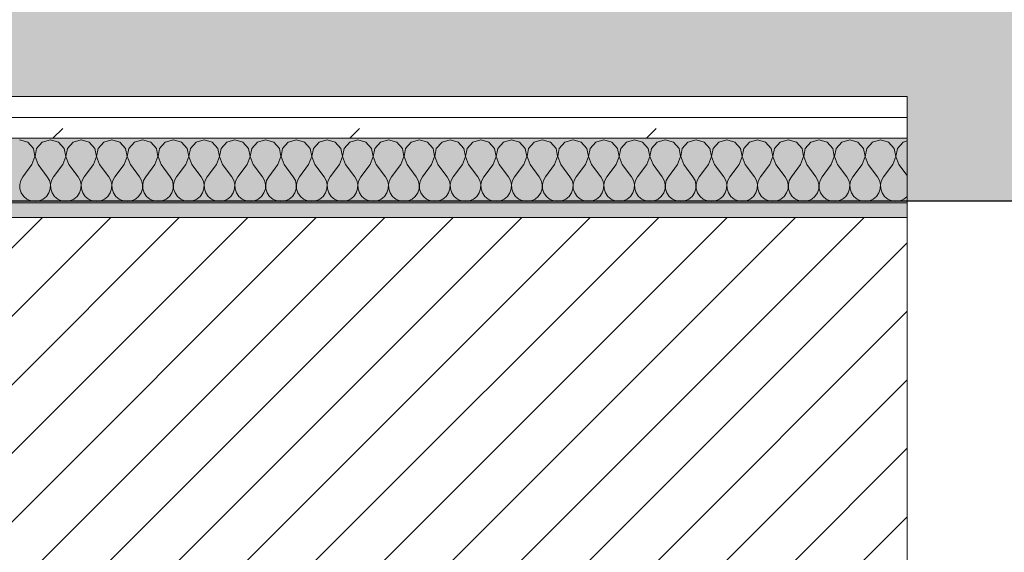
# Model space of a CAD drawing. Header units: millimetres. Extents: x -40968 to 13979, y -19284 to 4746.
# Tile 222 of 256: x -3933 to -3323, y -1411 to -1081. Entities that reach past the tile are written whole.
import ezdxf

# ---------------------------------------------------------------- set-up
doc = ezdxf.new("R2010")
doc.units = ezdxf.units.MM
doc.header["$MEASUREMENT"] = 0
doc.linetypes.add('Wipeout_Contour', pattern=[1000, 0, -1000])
for name, color, linetype in [('12_FAÇ_Façana', 7, 'Continuous'), ('Nuevo_08_E_Envans secs', 7, 'Continuous'), ('Nuevo_14_PAV_Soft Light Grey 0554', 7, 'Continuous'), ('Ventanas Archicad', 7, 'Continuous')]:
    doc.layers.add(name, color=color, linetype=linetype)
for name, color, linetype, lineweight, true_color in [('12_FAÇ_Façana_Pluma_Nº__176', 7, 'Continuous', 15, 0x93a0c6), ('Nuevo_08_E_Envans secs_Pluma_Nº__102', 7, 'Continuous', 5, 0xcccccc), ('Nuevo_08_E_Envans secs_Pluma_Nº__177', 7, 'Continuous', 15, 0xf7e046), ('Nuevo_14_PAV_Soft Light Grey 0554_Pluma_Nº__245', 7, 'Continuous', 13, 0xe8e8e8), ('Ventanas Archicad_Pluma_Nº__3', 7, 'Continuous', 5, 0xa4a4a4)]:
    doc.layers.add(name, color=color, linetype=linetype, lineweight=lineweight, true_color=true_color)
for name, color, linetype, lineweight in [('12_FAÇ_Façana_Pluma_Nº__2', 8, 'Continuous', 5), ('12_FAÇ_Façana_Pluma_Nº__7', 7, 'Continuous', 5), ('Nuevo_08_E_Envans secs_Pluma_Nº__1', 7, 'Continuous', 5), ('Ventanas Archicad_Pluma_Nº__7', 7, 'Continuous', 5)]:
    doc.layers.add(name, color=color, linetype=linetype, lineweight=lineweight)
pattern_1 = [(45, (0, 0), (-183.848, 183.848), [195, -65]), (45, (7e-14, 183.85), (-183.848, 183.848), [195, -65])]

# ---------------------------------------------------------------- blocks, each defined once
blk = doc.blocks.new('Forjado_1_1', base_point=(-23046.79, -1194.06))
at = {"layer": 'Nuevo_14_PAV_Soft Light Grey 0554_Pluma_Nº__245', "linetype": 'Continuous', "lineweight": 0, "true_color": 0xe8e8e8}
h = blk.add_hatch(color=254, dxfattribs=at)
h.paths.add_polyline_path([(-23046.79, -1194.06), (-1631.11, -1193.63), (-1631.11, -6938.97), (-1556.11, -6938.97), (-1556.11, -7503.98), (-1616.26, -7503.98), (-1616.05, -11935.98), (-1564.89, -11935.98), (-1564.89, -12491.98), (-2024.11, -12491.98), (-2024.11, -12338.98), (-6997.39, -12338.98), (-6997.39, -12391.98), (-3637.68, -12391.98), (-3638.94, -13690.72), (-3644.87, -17130.96), (428.17, -17130.98), (428.89, -16788.98), (778.89, -16788.98), (778.35, -17142.97), (2622.91, -17145.82), (2623.01, -17079.79), (3389.91, -17080.98), (3389.61, -17276.98), (5489.84, -17280.21), (5489.84, -17141.49), (5763.89, -17141.49), (5763.89, -16738.98), (6378.89, -16738.98), (6378.89, -12488.98), (5778.89, -12488.98), (5779.74, -11938.87), (6782.11, -11938.85), (6782.11, -9207.42), (6082.11, -9207.42), (6016.11, -7504.98), (6016.11, -9073.42), (2073.42, -9073.42), (2073.42, -5267.32), (5998.89, -5267.32), (5998.89, -1708.98), (5884.89, -967.98), (7332.11, -967.98), (7332.11, 1999.55), (-28277.4, 1999.55), (-23028.39, 1969.01)])
h.paths.add_polyline_path([(492.89, -5267.32), (1951.42, -5267.32), (1951.42, -9073.42), (492.89, -9073.42)], flags=0)
at = {"layer": 'Nuevo_14_PAV_Soft Light Grey 0554_Pluma_Nº__245', "color": 254, "linetype": 'Continuous', "lineweight": 13, "true_color": 0xe8e8e8, "flags": 128}
blk.add_lwpolyline([(428.17, -17130.98), (-3644.87, -17130.96), (-3638.94, -13690.72), (-3637.68, -12391.98), (-6997.39, -12391.98), (-6997.39, -12338.98), (-2024.11, -12338.98), (-2024.11, -12491.98), (-1564.89, -12491.98), (-1564.89, -11935.98), (-1616.05, -11935.98), (-1616.26, -7503.98), (-1556.11, -7503.98), (-1556.11, -6938.97), (-1631.11, -6938.97), (-1631.11, -1193.63), (-23046.79, -1194.06)], dxfattribs=at)
blk = doc.blocks.new('Muro_7_1', base_point=(-5726, -1193.98))
at = {"layer": '12_FAÇ_Façana_Pluma_Nº__176', "linetype": 'Continuous', "lineweight": 0, "true_color": 0x495063}
blk.add_hatch(color=251, dxfattribs=at).paths.add_polyline_path([(-3383.43, -1193.98), (-5726, -1193.98), (-5726, -1203.98), (-3383.43, -1203.98)])
at = {"layer": '12_FAÇ_Façana_Pluma_Nº__2', "linetype": 'Continuous', "lineweight": 5}
h = blk.add_hatch(dxfattribs=at)
h.set_pattern_fill('Ceramic_0001', color=8, style=0, pattern_type=2)
h.set_pattern_definition([(45, (0, 0), (-21.2132, 21.2132), [])])
h.paths.add_polyline_path([(-5726, -1418.98), (-3383.43, -1418.98), (-3383.43, -1203.98), (-5726, -1203.98)])
at = {"layer": '12_FAÇ_Façana_Pluma_Nº__7', "color": 7, "linetype": 'Continuous', "lineweight": 5}
blk.add_line((-3383.43, -1203.98), (-5726, -1203.98), dxfattribs=at)
at = {"layer": '12_FAÇ_Façana_Pluma_Nº__7', "color": 7, "linetype": 'Continuous', "lineweight": 5, "flags": 128}
blk.add_lwpolyline([(-3383.43, -1193.98), (-5726, -1193.98)], dxfattribs=at)
blk = doc.blocks.new('Ventana Vertical Multi-Faja 27_8')
at = {"layer": 'Ventanas Archicad_Pluma_Nº__3', "color": 253, "linetype": 'Continuous', "lineweight": 5, "true_color": 0xa4a4a4}
blk.add_line((-600, -430), (600, -430), dxfattribs=at)
at = {"layer": 'Ventanas Archicad_Pluma_Nº__7', "color": 7, "linetype": 'Continuous', "lineweight": 5}
for p, q in [((600, -200), (600, -420)), ((600, -420), (600, -430))]:
    blk.add_line(p, q, dxfattribs=at)
blk = doc.blocks.new('Muro_20_1', base_point=(-3383.43, -1193.98))
at = {"layer": '12_FAÇ_Façana_Pluma_Nº__7', "color": 7, "linetype": 'Continuous', "lineweight": 5}
for p, q in [((-3383.43, -1203.98), (-3383.43, -1193.98)), ((-3383.43, -1423.98), (-3383.43, -1203.98))]:
    blk.add_line(p, q, dxfattribs=at)
at = {"layer": 'Ventanas Archicad', "color": 253, "linetype": 'Continuous', "lineweight": 5, "true_color": 0xa4a4a6, "zscale": 1000, "rotation": 180}
blk.add_blockref('Ventana Vertical Multi-Faja 27_8', (-2783.43, -1623.98), dxfattribs=at)
blk = doc.blocks.new('*X501')
at = {"layer": 'Nuevo_08_E_Envans secs_Pluma_Nº__102', "color": 254, "linetype": 'Continuous', "lineweight": 5, "true_color": 0xcccccc}
for p, q in [((-3928.33, -1157.35), (-3933.33, -1155.93)), ((-3924.81, -1161.19), (-3928.33, -1157.35)), ((-3919.29, -1157.35), (-3922.8, -1161.19)), ((-3914.29, -1155.93), (-3919.29, -1157.35)), ((-3909.28, -1157.35), (-3914.29, -1155.93)), ((-3905.77, -1161.19), (-3909.28, -1157.35)), ((-3900.25, -1157.35), (-3903.76, -1161.19)), ((-3895.24, -1155.93), (-3900.25, -1157.35)), ((-3890.23, -1157.35), (-3895.24, -1155.93)), ((-3886.72, -1161.19), (-3890.23, -1157.35)), ((-3881.2, -1157.35), (-3884.71, -1161.19)), ((-3876.19, -1155.93), (-3881.2, -1157.35)), ((-3871.18, -1157.35), (-3876.19, -1155.93)), ((-3867.67, -1161.19), (-3871.18, -1157.35)), ((-3862.15, -1157.35), (-3865.66, -1161.19)), ((-3857.14, -1155.93), (-3862.15, -1157.35)), ((-3852.14, -1157.35), (-3857.14, -1155.93)), ((-3848.62, -1161.19), (-3852.14, -1157.35)), ((-3843.1, -1157.35), (-3846.61, -1161.19)), ((-3838.1, -1155.93), (-3843.1, -1157.35)), ((-3833.09, -1157.35), (-3838.1, -1155.93)), ((-3829.58, -1161.19), (-3833.09, -1157.35)), ((-3824.05, -1157.35), (-3827.57, -1161.19)), ((-3819.05, -1155.93), (-3824.05, -1157.35)), ((-3814.04, -1157.35), (-3819.05, -1155.93)), ((-3810.53, -1161.19), (-3814.04, -1157.35)), ((-3805.01, -1157.35), (-3808.52, -1161.19)), ((-3800, -1155.93), (-3805.01, -1157.35)), ((-3794.99, -1157.35), (-3800, -1155.93)), ((-3791.48, -1161.19), (-3794.99, -1157.35)), ((-3785.96, -1157.35), (-3789.47, -1161.19)), ((-3780.95, -1155.93), (-3785.96, -1157.35)), ((-3775.95, -1157.35), (-3780.95, -1155.93)), ((-3772.43, -1161.19), (-3775.95, -1157.35)), ((-3766.91, -1157.35), (-3770.42, -1161.19)), ((-3761.9, -1155.93), (-3766.91, -1157.35)), ((-3756.9, -1157.35), (-3761.9, -1155.93)), ((-3753.39, -1161.19), (-3756.9, -1157.35)), ((-3747.86, -1157.35), (-3751.38, -1161.19)), ((-3742.86, -1155.93), (-3747.86, -1157.35)), ((-3737.85, -1157.35), (-3742.86, -1155.93)), ((-3734.34, -1161.19), (-3737.85, -1157.35)), ((-3728.82, -1157.35), (-3732.33, -1161.19)), ((-3723.81, -1155.93), (-3728.82, -1157.35)), ((-3718.8, -1157.35), (-3723.81, -1155.93)), ((-3715.29, -1161.19), (-3718.8, -1157.35)), ((-3709.77, -1157.35), (-3713.28, -1161.19)), ((-3704.76, -1155.93), (-3709.77, -1157.35)), ((-3699.75, -1157.35), (-3704.76, -1155.93)), ((-3696.24, -1161.19), (-3699.75, -1157.35)), ((-3690.72, -1157.35), (-3694.23, -1161.19)), ((-3685.71, -1155.93), (-3690.72, -1157.35)), ((-3680.71, -1157.35), (-3685.71, -1155.93)), ((-3677.2, -1161.19), (-3680.71, -1157.35)), ((-3671.67, -1157.35), (-3675.19, -1161.19)), ((-3666.67, -1155.93), (-3671.67, -1157.35)), ((-3661.66, -1157.35), (-3666.67, -1155.93)), ((-3658.15, -1161.19), (-3661.66, -1157.35)), ((-3652.63, -1157.35), (-3656.14, -1161.19)), ((-3647.62, -1155.93), (-3652.63, -1157.35)), ((-3642.61, -1157.35), (-3647.62, -1155.93)), ((-3639.1, -1161.19), (-3642.61, -1157.35)), ((-3633.58, -1157.35), (-3637.09, -1161.19)), ((-3628.57, -1155.93), (-3633.58, -1157.35)), ((-3623.56, -1157.35), (-3628.57, -1155.93)), ((-3620.05, -1161.19), (-3623.56, -1157.35)), ((-3614.53, -1157.35), (-3618.04, -1161.19)), ((-3609.52, -1155.93), (-3614.53, -1157.35)), ((-3604.52, -1157.35), (-3609.52, -1155.93)), ((-3601.01, -1161.19), (-3604.52, -1157.35)), ((-3595.48, -1157.35), (-3598.99, -1161.19)), ((-3590.48, -1155.93), (-3595.48, -1157.35)), ((-3585.47, -1157.35), (-3590.48, -1155.93)), ((-3581.96, -1161.19), (-3585.47, -1157.35)), ((-3576.44, -1157.35), (-3579.95, -1161.19)), ((-3571.43, -1155.93), (-3576.44, -1157.35)), ((-3566.42, -1157.35), (-3571.43, -1155.93)), ((-3562.91, -1161.19), (-3566.42, -1157.35)), ((-3557.39, -1157.35), (-3560.9, -1161.19)), ((-3552.38, -1155.93), (-3557.39, -1157.35)), ((-3547.37, -1157.35), (-3552.38, -1155.93)), ((-3543.86, -1161.19), (-3547.37, -1157.35)), ((-3538.34, -1157.35), (-3541.85, -1161.19)), ((-3533.33, -1155.93), (-3538.34, -1157.35)), ((-3528.33, -1157.35), (-3533.33, -1155.93)), ((-3524.81, -1161.19), (-3528.33, -1157.35)), ((-3519.29, -1157.35), (-3522.8, -1161.19)), ((-3514.29, -1155.93), (-3519.29, -1157.35)), ((-3509.28, -1157.35), (-3514.29, -1155.93)), ((-3505.77, -1161.19), (-3509.28, -1157.35)), ((-3500.25, -1157.35), (-3503.76, -1161.19)), ((-3495.24, -1155.93), (-3500.25, -1157.35)), ((-3490.23, -1157.35), (-3495.24, -1155.93)), ((-3486.72, -1161.19), (-3490.23, -1157.35)), ((-3481.2, -1157.35), (-3484.71, -1161.19)), ((-3476.19, -1155.93), (-3481.2, -1157.35)), ((-3471.18, -1157.35), (-3476.19, -1155.93)), ((-3467.67, -1161.19), (-3471.18, -1157.35)), ((-3462.15, -1157.35), (-3465.66, -1161.19)), ((-3457.14, -1155.93), (-3462.15, -1157.35)), ((-3452.14, -1157.35), (-3457.14, -1155.93)), ((-3448.62, -1161.19), (-3452.14, -1157.35)), ((-3443.1, -1157.35), (-3446.61, -1161.19)), ((-3438.1, -1155.93), (-3443.1, -1157.35)), ((-3433.09, -1157.35), (-3438.1, -1155.93)), ((-3429.58, -1161.19), (-3433.09, -1157.35)), ((-3424.05, -1157.35), (-3427.57, -1161.19)), ((-3419.05, -1155.93), (-3424.05, -1157.35)), ((-3414.04, -1157.35), (-3419.05, -1155.93)), ((-3410.53, -1161.19), (-3414.04, -1157.35)), ((-3405.01, -1157.35), (-3408.52, -1161.19)), ((-3400, -1155.93), (-3405.01, -1157.35)), ((-3394.99, -1157.35), (-3400, -1155.93)), ((-3391.48, -1161.19), (-3394.99, -1157.35)), ((-3385.96, -1157.35), (-3389.47, -1161.19)), ((-3383.43, -1156.63), (-3385.96, -1157.35)), ((-3923.85, -1166.31), (-3924.81, -1161.19)), ((-3922.8, -1161.19), (-3923.77, -1166.31)), ((-3904.8, -1166.31), (-3905.77, -1161.19)), ((-3903.76, -1161.19), (-3904.72, -1166.31)), ((-3885.75, -1166.31), (-3886.72, -1161.19)), ((-3884.71, -1161.19), (-3885.68, -1166.31)), ((-3866.71, -1166.31), (-3867.67, -1161.19)), ((-3865.66, -1161.19), (-3866.63, -1166.31)), ((-3847.66, -1166.31), (-3848.62, -1161.19)), ((-3846.61, -1161.19), (-3847.58, -1166.31)), ((-3828.61, -1166.31), (-3829.58, -1161.19)), ((-3827.57, -1161.19), (-3828.53, -1166.31)), ((-3809.56, -1166.31), (-3810.53, -1161.19)), ((-3808.52, -1161.19), (-3809.49, -1166.31)), ((-3790.51, -1166.31), (-3791.48, -1161.19)), ((-3789.47, -1161.19), (-3790.44, -1166.31)), ((-3771.47, -1166.31), (-3772.43, -1161.19)), ((-3770.42, -1161.19), (-3771.39, -1166.31)), ((-3752.42, -1166.31), (-3753.39, -1161.19)), ((-3751.38, -1161.19), (-3752.34, -1166.31)), ((-3733.37, -1166.31), (-3734.34, -1161.19)), ((-3732.33, -1161.19), (-3733.29, -1166.31)), ((-3714.32, -1166.31), (-3715.29, -1161.19)), ((-3713.28, -1161.19), (-3714.25, -1166.31)), ((-3695.28, -1166.31), (-3696.24, -1161.19)), ((-3694.23, -1161.19), (-3695.2, -1166.31)), ((-3676.23, -1166.31), (-3677.2, -1161.19)), ((-3675.19, -1161.19), (-3676.15, -1166.31)), ((-3657.18, -1166.31), (-3658.15, -1161.19)), ((-3656.14, -1161.19), (-3657.1, -1166.31)), ((-3638.13, -1166.31), (-3639.1, -1161.19)), ((-3637.09, -1161.19), (-3638.06, -1166.31)), ((-3619.09, -1166.31), (-3620.05, -1161.19)), ((-3618.04, -1161.19), (-3619.01, -1166.31)), ((-3600.04, -1166.31), (-3601.01, -1161.19)), ((-3598.99, -1161.19), (-3599.96, -1166.31)), ((-3580.99, -1166.31), (-3581.96, -1161.19)), ((-3579.95, -1161.19), (-3580.91, -1166.31)), ((-3561.94, -1166.31), (-3562.91, -1161.19)), ((-3560.9, -1161.19), (-3561.87, -1166.31)), ((-3542.9, -1166.31), (-3543.86, -1161.19)), ((-3541.85, -1161.19), (-3542.82, -1166.31)), ((-3523.85, -1166.31), (-3524.81, -1161.19)), ((-3522.8, -1161.19), (-3523.77, -1166.31)), ((-3504.8, -1166.31), (-3505.77, -1161.19)), ((-3503.76, -1161.19), (-3504.72, -1166.31)), ((-3485.75, -1166.31), (-3486.72, -1161.19)), ((-3484.71, -1161.19), (-3485.68, -1166.31)), ((-3466.71, -1166.31), (-3467.67, -1161.19)), ((-3465.66, -1161.19), (-3466.63, -1166.31)), ((-3447.66, -1166.31), (-3448.62, -1161.19)), ((-3446.61, -1161.19), (-3447.58, -1166.31)), ((-3428.61, -1166.31), (-3429.58, -1161.19)), ((-3427.57, -1161.19), (-3428.53, -1166.31)), ((-3409.56, -1166.31), (-3410.53, -1161.19)), ((-3408.52, -1161.19), (-3409.49, -1166.31)), ((-3390.51, -1166.31), (-3391.48, -1161.19)), ((-3389.47, -1161.19), (-3390.44, -1166.31)), ((-3925.71, -1171.17), (-3931.43, -1178.79)), ((-3925.71, -1171.17), (-3923.85, -1166.31)), ((-3923.77, -1166.31), (-3921.9, -1171.17)), ((-3921.9, -1171.17), (-3916.19, -1178.79)), ((-3906.67, -1171.17), (-3912.38, -1178.79)), ((-3906.67, -1171.17), (-3904.8, -1166.31)), ((-3904.72, -1166.31), (-3902.86, -1171.17)), ((-3902.86, -1171.17), (-3897.14, -1178.79)), ((-3887.62, -1171.17), (-3893.33, -1178.79)), ((-3887.62, -1171.17), (-3885.75, -1166.31)), ((-3885.68, -1166.31), (-3883.81, -1171.17)), ((-3883.81, -1171.17), (-3878.1, -1178.79)), ((-3868.57, -1171.17), (-3874.29, -1178.79)), ((-3868.57, -1171.17), (-3866.71, -1166.31)), ((-3866.63, -1166.31), (-3864.76, -1171.17)), ((-3864.76, -1171.17), (-3859.05, -1178.79)), ((-3849.52, -1171.17), (-3855.24, -1178.79)), ((-3849.52, -1171.17), (-3847.66, -1166.31)), ((-3847.58, -1166.31), (-3845.71, -1171.17)), ((-3845.71, -1171.17), (-3840, -1178.79)), ((-3830.48, -1171.17), (-3836.19, -1178.79)), ((-3830.48, -1171.17), (-3828.61, -1166.31)), ((-3828.53, -1166.31), (-3826.67, -1171.17)), ((-3826.67, -1171.17), (-3820.95, -1178.79)), ((-3811.43, -1171.17), (-3817.14, -1178.79)), ((-3811.43, -1171.17), (-3809.56, -1166.31)), ((-3809.49, -1166.31), (-3807.62, -1171.17)), ((-3807.62, -1171.17), (-3801.9, -1178.79)), ((-3792.38, -1171.17), (-3798.1, -1178.79)), ((-3792.38, -1171.17), (-3790.51, -1166.31)), ((-3790.44, -1166.31), (-3788.57, -1171.17)), ((-3788.57, -1171.17), (-3782.86, -1178.79)), ((-3773.33, -1171.17), (-3779.05, -1178.79)), ((-3773.33, -1171.17), (-3771.47, -1166.31)), ((-3771.39, -1166.31), (-3769.52, -1171.17)), ((-3769.52, -1171.17), (-3763.81, -1178.79)), ((-3754.29, -1171.17), (-3760, -1178.79)), ((-3754.29, -1171.17), (-3752.42, -1166.31)), ((-3752.34, -1166.31), (-3750.48, -1171.17)), ((-3750.48, -1171.17), (-3744.76, -1178.79)), ((-3735.24, -1171.17), (-3740.95, -1178.79)), ((-3735.24, -1171.17), (-3733.37, -1166.31)), ((-3733.29, -1166.31), (-3731.43, -1171.17)), ((-3731.43, -1171.17), (-3725.71, -1178.79)), ((-3716.19, -1171.17), (-3721.9, -1178.79)), ((-3716.19, -1171.17), (-3714.32, -1166.31)), ((-3714.25, -1166.31), (-3712.38, -1171.17)), ((-3712.38, -1171.17), (-3706.67, -1178.79)), ((-3697.14, -1171.17), (-3702.86, -1178.79)), ((-3697.14, -1171.17), (-3695.28, -1166.31)), ((-3695.2, -1166.31), (-3693.33, -1171.17)), ((-3693.33, -1171.17), (-3687.62, -1178.79)), ((-3678.1, -1171.17), (-3683.81, -1178.79)), ((-3678.1, -1171.17), (-3676.23, -1166.31)), ((-3676.15, -1166.31), (-3674.29, -1171.17)), ((-3674.29, -1171.17), (-3668.57, -1178.79)), ((-3659.05, -1171.17), (-3664.76, -1178.79)), ((-3659.05, -1171.17), (-3657.18, -1166.31)), ((-3657.1, -1166.31), (-3655.24, -1171.17)), ((-3655.24, -1171.17), (-3649.52, -1178.79)), ((-3640, -1171.17), (-3645.71, -1178.79)), ((-3640, -1171.17), (-3638.13, -1166.31)), ((-3638.06, -1166.31), (-3636.19, -1171.17)), ((-3636.19, -1171.17), (-3630.48, -1178.79)), ((-3620.95, -1171.17), (-3626.67, -1178.79)), ((-3620.95, -1171.17), (-3619.09, -1166.31)), ((-3619.01, -1166.31), (-3617.14, -1171.17)), ((-3617.14, -1171.17), (-3611.43, -1178.79)), ((-3601.9, -1171.17), (-3607.62, -1178.79)), ((-3601.9, -1171.17), (-3600.04, -1166.31)), ((-3599.96, -1166.31), (-3598.1, -1171.17)), ((-3598.1, -1171.17), (-3592.38, -1178.79)), ((-3582.86, -1171.17), (-3588.57, -1178.79)), ((-3582.86, -1171.17), (-3580.99, -1166.31)), ((-3580.91, -1166.31), (-3579.05, -1171.17)), ((-3579.05, -1171.17), (-3573.33, -1178.79)), ((-3563.81, -1171.17), (-3569.52, -1178.79)), ((-3563.81, -1171.17), (-3561.94, -1166.31)), ((-3561.87, -1166.31), (-3560, -1171.17)), ((-3560, -1171.17), (-3554.29, -1178.79)), ((-3544.76, -1171.17), (-3550.48, -1178.79)), ((-3544.76, -1171.17), (-3542.9, -1166.31)), ((-3542.82, -1166.31), (-3540.95, -1171.17)), ((-3540.95, -1171.17), (-3535.24, -1178.79)), ((-3525.71, -1171.17), (-3531.43, -1178.79)), ((-3525.71, -1171.17), (-3523.85, -1166.31)), ((-3523.77, -1166.31), (-3521.9, -1171.17)), ((-3521.9, -1171.17), (-3516.19, -1178.79)), ((-3506.67, -1171.17), (-3512.38, -1178.79)), ((-3506.67, -1171.17), (-3504.8, -1166.31)), ((-3504.72, -1166.31), (-3502.86, -1171.17)), ((-3502.86, -1171.17), (-3497.14, -1178.79)), ((-3487.62, -1171.17), (-3493.33, -1178.79)), ((-3487.62, -1171.17), (-3485.75, -1166.31)), ((-3485.68, -1166.31), (-3483.81, -1171.17)), ((-3483.81, -1171.17), (-3478.1, -1178.79)), ((-3468.57, -1171.17), (-3474.29, -1178.79)), ((-3468.57, -1171.17), (-3466.71, -1166.31)), ((-3466.63, -1166.31), (-3464.76, -1171.17)), ((-3464.76, -1171.17), (-3459.05, -1178.79)), ((-3449.52, -1171.17), (-3455.24, -1178.79)), ((-3449.52, -1171.17), (-3447.66, -1166.31)), ((-3447.58, -1166.31), (-3445.71, -1171.17)), ((-3445.71, -1171.17), (-3440, -1178.79)), ((-3430.48, -1171.17), (-3436.19, -1178.79)), ((-3430.48, -1171.17), (-3428.61, -1166.31)), ((-3428.53, -1166.31), (-3426.67, -1171.17)), ((-3426.67, -1171.17), (-3420.95, -1178.79)), ((-3411.43, -1171.17), (-3417.14, -1178.79)), ((-3411.43, -1171.17), (-3409.56, -1166.31)), ((-3409.49, -1166.31), (-3407.62, -1171.17)), ((-3407.62, -1171.17), (-3401.9, -1178.79)), ((-3392.38, -1171.17), (-3398.1, -1178.79)), ((-3392.38, -1171.17), (-3390.51, -1166.31)), ((-3390.44, -1166.31), (-3388.57, -1171.17)), ((-3388.57, -1171.17), (-3383.43, -1178.02)), ((-3932.7, -1181.08), (-3933.29, -1183.64)), ((-3931.43, -1178.79), (-3932.7, -1181.08)), ((-3914.92, -1181.08), (-3916.19, -1178.79)), ((-3914.32, -1183.64), (-3914.92, -1181.08)), ((-3913.65, -1181.08), (-3914.25, -1183.64)), ((-3912.38, -1178.79), (-3913.65, -1181.08)), ((-3895.87, -1181.08), (-3897.14, -1178.79)), ((-3895.28, -1183.64), (-3895.87, -1181.08)), ((-3894.6, -1181.08), (-3895.2, -1183.64)), ((-3893.33, -1178.79), (-3894.6, -1181.08)), ((-3876.82, -1181.08), (-3878.1, -1178.79)), ((-3876.23, -1183.64), (-3876.82, -1181.08)), ((-3875.56, -1181.08), (-3876.15, -1183.64)), ((-3874.29, -1178.79), (-3875.56, -1181.08)), ((-3857.78, -1181.08), (-3859.05, -1178.79)), ((-3857.18, -1183.64), (-3857.78, -1181.08)), ((-3856.51, -1181.08), (-3857.1, -1183.64)), ((-3855.24, -1178.79), (-3856.51, -1181.08)), ((-3838.73, -1181.08), (-3840, -1178.79)), ((-3838.13, -1183.64), (-3838.73, -1181.08)), ((-3837.46, -1181.08), (-3838.06, -1183.64)), ((-3836.19, -1178.79), (-3837.46, -1181.08)), ((-3819.68, -1181.08), (-3820.95, -1178.79)), ((-3819.09, -1183.64), (-3819.68, -1181.08)), ((-3818.41, -1181.08), (-3819.01, -1183.64)), ((-3817.14, -1178.79), (-3818.41, -1181.08)), ((-3800.63, -1181.08), (-3801.9, -1178.79)), ((-3800.04, -1183.64), (-3800.63, -1181.08)), ((-3799.37, -1181.08), (-3799.96, -1183.64)), ((-3798.1, -1178.79), (-3799.37, -1181.08)), ((-3781.59, -1181.08), (-3782.86, -1178.79)), ((-3780.99, -1183.64), (-3781.59, -1181.08)), ((-3780.32, -1181.08), (-3780.91, -1183.64)), ((-3779.05, -1178.79), (-3780.32, -1181.08)), ((-3762.54, -1181.08), (-3763.81, -1178.79)), ((-3761.94, -1183.64), (-3762.54, -1181.08)), ((-3761.27, -1181.08), (-3761.87, -1183.64)), ((-3760, -1178.79), (-3761.27, -1181.08)), ((-3743.49, -1181.08), (-3744.76, -1178.79)), ((-3742.9, -1183.64), (-3743.49, -1181.08)), ((-3742.22, -1181.08), (-3742.82, -1183.64)), ((-3740.95, -1178.79), (-3742.22, -1181.08)), ((-3724.44, -1181.08), (-3725.71, -1178.79)), ((-3723.85, -1183.64), (-3724.44, -1181.08)), ((-3723.18, -1181.08), (-3723.77, -1183.64)), ((-3721.9, -1178.79), (-3723.18, -1181.08)), ((-3705.4, -1181.08), (-3706.67, -1178.79)), ((-3704.8, -1183.64), (-3705.4, -1181.08)), ((-3704.13, -1181.08), (-3704.72, -1183.64)), ((-3702.86, -1178.79), (-3704.13, -1181.08)), ((-3686.35, -1181.08), (-3687.62, -1178.79)), ((-3685.75, -1183.64), (-3686.35, -1181.08)), ((-3685.08, -1181.08), (-3685.68, -1183.64)), ((-3683.81, -1178.79), (-3685.08, -1181.08)), ((-3667.3, -1181.08), (-3668.57, -1178.79)), ((-3666.71, -1183.64), (-3667.3, -1181.08)), ((-3666.03, -1181.08), (-3666.63, -1183.64)), ((-3664.76, -1178.79), (-3666.03, -1181.08)), ((-3648.25, -1181.08), (-3649.52, -1178.79)), ((-3647.66, -1183.64), (-3648.25, -1181.08)), ((-3646.99, -1181.08), (-3647.58, -1183.64)), ((-3645.71, -1178.79), (-3646.99, -1181.08)), ((-3629.2, -1181.08), (-3630.48, -1178.79)), ((-3628.61, -1183.64), (-3629.2, -1181.08)), ((-3627.94, -1181.08), (-3628.53, -1183.64)), ((-3626.67, -1178.79), (-3627.94, -1181.08)), ((-3610.16, -1181.08), (-3611.43, -1178.79)), ((-3609.56, -1183.64), (-3610.16, -1181.08)), ((-3608.89, -1181.08), (-3609.49, -1183.64)), ((-3607.62, -1178.79), (-3608.89, -1181.08)), ((-3591.11, -1181.08), (-3592.38, -1178.79)), ((-3590.51, -1183.64), (-3591.11, -1181.08)), ((-3589.84, -1181.08), (-3590.44, -1183.64)), ((-3588.57, -1178.79), (-3589.84, -1181.08)), ((-3572.06, -1181.08), (-3573.33, -1178.79)), ((-3571.47, -1183.64), (-3572.06, -1181.08)), ((-3570.8, -1181.08), (-3571.39, -1183.64)), ((-3569.52, -1178.79), (-3570.8, -1181.08)), ((-3553.01, -1181.08), (-3554.29, -1178.79)), ((-3552.42, -1183.64), (-3553.01, -1181.08)), ((-3551.75, -1181.08), (-3552.34, -1183.64)), ((-3550.48, -1178.79), (-3551.75, -1181.08)), ((-3533.97, -1181.08), (-3535.24, -1178.79)), ((-3533.37, -1183.64), (-3533.97, -1181.08)), ((-3532.7, -1181.08), (-3533.29, -1183.64)), ((-3531.43, -1178.79), (-3532.7, -1181.08)), ((-3514.92, -1181.08), (-3516.19, -1178.79)), ((-3514.32, -1183.64), (-3514.92, -1181.08)), ((-3513.65, -1181.08), (-3514.25, -1183.64)), ((-3512.38, -1178.79), (-3513.65, -1181.08)), ((-3495.87, -1181.08), (-3497.14, -1178.79)), ((-3495.28, -1183.64), (-3495.87, -1181.08)), ((-3494.6, -1181.08), (-3495.2, -1183.64)), ((-3493.33, -1178.79), (-3494.6, -1181.08)), ((-3476.82, -1181.08), (-3478.1, -1178.79)), ((-3476.23, -1183.64), (-3476.82, -1181.08)), ((-3475.56, -1181.08), (-3476.15, -1183.64)), ((-3474.29, -1178.79), (-3475.56, -1181.08)), ((-3457.78, -1181.08), (-3459.05, -1178.79)), ((-3457.18, -1183.64), (-3457.78, -1181.08)), ((-3456.51, -1181.08), (-3457.1, -1183.64)), ((-3455.24, -1178.79), (-3456.51, -1181.08)), ((-3438.73, -1181.08), (-3440, -1178.79)), ((-3438.13, -1183.64), (-3438.73, -1181.08)), ((-3437.46, -1181.08), (-3438.06, -1183.64)), ((-3436.19, -1178.79), (-3437.46, -1181.08)), ((-3419.68, -1181.08), (-3420.95, -1178.79)), ((-3419.09, -1183.64), (-3419.68, -1181.08)), ((-3418.41, -1181.08), (-3419.01, -1183.64)), ((-3417.14, -1178.79), (-3418.41, -1181.08)), ((-3400.63, -1181.08), (-3401.9, -1178.79)), ((-3400.04, -1183.64), (-3400.63, -1181.08)), ((-3399.37, -1181.08), (-3399.96, -1183.64)), ((-3398.1, -1178.79), (-3399.37, -1181.08)), ((-3933.29, -1183.64), (-3933.17, -1186.27)), ((-3933.17, -1186.27), (-3932.33, -1188.76)), ((-3932.33, -1188.76), (-3930.84, -1190.92)), ((-3916.78, -1190.92), (-3915.29, -1188.76)), ((-3915.29, -1188.76), (-3914.45, -1186.27)), ((-3914.45, -1186.27), (-3914.32, -1183.64)), ((-3914.25, -1183.64), (-3914.12, -1186.27)), ((-3914.12, -1186.27), (-3913.28, -1188.76)), ((-3913.28, -1188.76), (-3911.79, -1190.92)), ((-3897.73, -1190.92), (-3896.24, -1188.76)), ((-3896.24, -1188.76), (-3895.4, -1186.27)), ((-3895.4, -1186.27), (-3895.28, -1183.64)), ((-3895.2, -1183.64), (-3895.07, -1186.27)), ((-3895.07, -1186.27), (-3894.23, -1188.76)), ((-3894.23, -1188.76), (-3892.74, -1190.92)), ((-3878.68, -1190.92), (-3877.2, -1188.76)), ((-3877.2, -1188.76), (-3876.36, -1186.27)), ((-3876.36, -1186.27), (-3876.23, -1183.64)), ((-3876.15, -1183.64), (-3876.02, -1186.27)), ((-3876.02, -1186.27), (-3875.19, -1188.76)), ((-3875.19, -1188.76), (-3873.7, -1190.92)), ((-3859.64, -1190.92), (-3858.15, -1188.76)), ((-3858.15, -1188.76), (-3857.31, -1186.27)), ((-3857.31, -1186.27), (-3857.18, -1183.64)), ((-3857.1, -1183.64), (-3856.98, -1186.27)), ((-3856.98, -1186.27), (-3856.14, -1188.76)), ((-3856.14, -1188.76), (-3854.65, -1190.92)), ((-3840.59, -1190.92), (-3839.1, -1188.76)), ((-3839.1, -1188.76), (-3838.26, -1186.27)), ((-3838.26, -1186.27), (-3838.13, -1183.64)), ((-3838.06, -1183.64), (-3837.93, -1186.27)), ((-3837.93, -1186.27), (-3837.09, -1188.76)), ((-3837.09, -1188.76), (-3835.6, -1190.92)), ((-3821.54, -1190.92), (-3820.05, -1188.76)), ((-3820.05, -1188.76), (-3819.21, -1186.27)), ((-3819.21, -1186.27), (-3819.09, -1183.64)), ((-3819.01, -1183.64), (-3818.88, -1186.27)), ((-3818.88, -1186.27), (-3818.04, -1188.76)), ((-3818.04, -1188.76), (-3816.55, -1190.92)), ((-3802.49, -1190.92), (-3801.01, -1188.76)), ((-3801.01, -1188.76), (-3800.17, -1186.27)), ((-3800.17, -1186.27), (-3800.04, -1183.64)), ((-3799.96, -1183.64), (-3799.83, -1186.27)), ((-3799.83, -1186.27), (-3798.99, -1188.76)), ((-3798.99, -1188.76), (-3797.51, -1190.92)), ((-3783.45, -1190.92), (-3781.96, -1188.76)), ((-3781.96, -1188.76), (-3781.12, -1186.27)), ((-3781.12, -1186.27), (-3780.99, -1183.64)), ((-3780.91, -1183.64), (-3780.79, -1186.27)), ((-3780.79, -1186.27), (-3779.95, -1188.76)), ((-3779.95, -1188.76), (-3778.46, -1190.92)), ((-3764.4, -1190.92), (-3762.91, -1188.76)), ((-3762.91, -1188.76), (-3762.07, -1186.27)), ((-3762.07, -1186.27), (-3761.94, -1183.64)), ((-3761.87, -1183.64), (-3761.74, -1186.27)), ((-3761.74, -1186.27), (-3760.9, -1188.76)), ((-3760.9, -1188.76), (-3759.41, -1190.92)), ((-3745.35, -1190.92), (-3743.86, -1188.76)), ((-3743.86, -1188.76), (-3743.02, -1186.27)), ((-3743.02, -1186.27), (-3742.9, -1183.64)), ((-3742.82, -1183.64), (-3742.69, -1186.27)), ((-3742.69, -1186.27), (-3741.85, -1188.76)), ((-3741.85, -1188.76), (-3740.36, -1190.92)), ((-3726.3, -1190.92), (-3724.81, -1188.76)), ((-3724.81, -1188.76), (-3723.98, -1186.27)), ((-3723.98, -1186.27), (-3723.85, -1183.64)), ((-3723.77, -1183.64), (-3723.64, -1186.27)), ((-3723.64, -1186.27), (-3722.8, -1188.76)), ((-3722.8, -1188.76), (-3721.32, -1190.92)), ((-3707.26, -1190.92), (-3705.77, -1188.76)), ((-3705.77, -1188.76), (-3704.93, -1186.27)), ((-3704.93, -1186.27), (-3704.8, -1183.64)), ((-3704.72, -1183.64), (-3704.6, -1186.27)), ((-3704.6, -1186.27), (-3703.76, -1188.76)), ((-3703.76, -1188.76), (-3702.27, -1190.92)), ((-3688.21, -1190.92), (-3686.72, -1188.76)), ((-3686.72, -1188.76), (-3685.88, -1186.27)), ((-3685.88, -1186.27), (-3685.75, -1183.64)), ((-3685.68, -1183.64), (-3685.55, -1186.27)), ((-3685.55, -1186.27), (-3684.71, -1188.76)), ((-3684.71, -1188.76), (-3683.22, -1190.92)), ((-3669.16, -1190.92), (-3667.67, -1188.76)), ((-3667.67, -1188.76), (-3666.83, -1186.27)), ((-3666.83, -1186.27), (-3666.71, -1183.64)), ((-3666.63, -1183.64), (-3666.5, -1186.27)), ((-3666.5, -1186.27), (-3665.66, -1188.76)), ((-3665.66, -1188.76), (-3664.17, -1190.92)), ((-3650.11, -1190.92), (-3648.62, -1188.76)), ((-3648.62, -1188.76), (-3647.78, -1186.27)), ((-3647.78, -1186.27), (-3647.66, -1183.64)), ((-3647.58, -1183.64), (-3647.45, -1186.27)), ((-3647.45, -1186.27), (-3646.61, -1188.76)), ((-3646.61, -1188.76), (-3645.13, -1190.92)), ((-3631.06, -1190.92), (-3629.58, -1188.76)), ((-3629.58, -1188.76), (-3628.74, -1186.27)), ((-3628.74, -1186.27), (-3628.61, -1183.64)), ((-3628.53, -1183.64), (-3628.41, -1186.27)), ((-3628.41, -1186.27), (-3627.57, -1188.76)), ((-3627.57, -1188.76), (-3626.08, -1190.92)), ((-3612.02, -1190.92), (-3610.53, -1188.76)), ((-3610.53, -1188.76), (-3609.69, -1186.27)), ((-3609.69, -1186.27), (-3609.56, -1183.64)), ((-3609.49, -1183.64), (-3609.36, -1186.27)), ((-3609.36, -1186.27), (-3608.52, -1188.76)), ((-3608.52, -1188.76), (-3607.03, -1190.92)), ((-3592.97, -1190.92), (-3591.48, -1188.76)), ((-3591.48, -1188.76), (-3590.64, -1186.27)), ((-3590.64, -1186.27), (-3590.51, -1183.64)), ((-3590.44, -1183.64), (-3590.31, -1186.27)), ((-3590.31, -1186.27), (-3589.47, -1188.76)), ((-3589.47, -1188.76), (-3587.98, -1190.92)), ((-3573.92, -1190.92), (-3572.43, -1188.76)), ((-3572.43, -1188.76), (-3571.59, -1186.27)), ((-3571.59, -1186.27), (-3571.47, -1183.64)), ((-3571.39, -1183.64), (-3571.26, -1186.27)), ((-3571.26, -1186.27), (-3570.42, -1188.76)), ((-3570.42, -1188.76), (-3568.94, -1190.92)), ((-3554.87, -1190.92), (-3553.39, -1188.76)), ((-3553.39, -1188.76), (-3552.55, -1186.27)), ((-3552.55, -1186.27), (-3552.42, -1183.64)), ((-3552.34, -1183.64), (-3552.22, -1186.27)), ((-3552.22, -1186.27), (-3551.38, -1188.76)), ((-3551.38, -1188.76), (-3549.89, -1190.92)), ((-3535.83, -1190.92), (-3534.34, -1188.76)), ((-3534.34, -1188.76), (-3533.5, -1186.27)), ((-3533.5, -1186.27), (-3533.37, -1183.64)), ((-3533.29, -1183.64), (-3533.17, -1186.27)), ((-3533.17, -1186.27), (-3532.33, -1188.76)), ((-3532.33, -1188.76), (-3530.84, -1190.92)), ((-3516.78, -1190.92), (-3515.29, -1188.76)), ((-3515.29, -1188.76), (-3514.45, -1186.27)), ((-3514.45, -1186.27), (-3514.32, -1183.64)), ((-3514.25, -1183.64), (-3514.12, -1186.27)), ((-3514.12, -1186.27), (-3513.28, -1188.76)), ((-3513.28, -1188.76), (-3511.79, -1190.92)), ((-3497.73, -1190.92), (-3496.24, -1188.76)), ((-3496.24, -1188.76), (-3495.4, -1186.27)), ((-3495.4, -1186.27), (-3495.28, -1183.64)), ((-3495.2, -1183.64), (-3495.07, -1186.27)), ((-3495.07, -1186.27), (-3494.23, -1188.76)), ((-3494.23, -1188.76), (-3492.74, -1190.92)), ((-3478.68, -1190.92), (-3477.2, -1188.76)), ((-3477.2, -1188.76), (-3476.36, -1186.27)), ((-3476.36, -1186.27), (-3476.23, -1183.64)), ((-3476.15, -1183.64), (-3476.02, -1186.27)), ((-3476.02, -1186.27), (-3475.19, -1188.76)), ((-3475.19, -1188.76), (-3473.7, -1190.92)), ((-3459.64, -1190.92), (-3458.15, -1188.76)), ((-3458.15, -1188.76), (-3457.31, -1186.27)), ((-3457.31, -1186.27), (-3457.18, -1183.64)), ((-3457.1, -1183.64), (-3456.98, -1186.27)), ((-3456.98, -1186.27), (-3456.14, -1188.76)), ((-3456.14, -1188.76), (-3454.65, -1190.92)), ((-3440.59, -1190.92), (-3439.1, -1188.76)), ((-3439.1, -1188.76), (-3438.26, -1186.27)), ((-3438.26, -1186.27), (-3438.13, -1183.64)), ((-3438.06, -1183.64), (-3437.93, -1186.27)), ((-3437.93, -1186.27), (-3437.09, -1188.76)), ((-3437.09, -1188.76), (-3435.6, -1190.92)), ((-3421.54, -1190.92), (-3420.05, -1188.76)), ((-3420.05, -1188.76), (-3419.21, -1186.27)), ((-3419.21, -1186.27), (-3419.09, -1183.64)), ((-3419.01, -1183.64), (-3418.88, -1186.27)), ((-3418.88, -1186.27), (-3418.04, -1188.76)), ((-3418.04, -1188.76), (-3416.55, -1190.92)), ((-3402.49, -1190.92), (-3401.01, -1188.76)), ((-3401.01, -1188.76), (-3400.17, -1186.27)), ((-3400.17, -1186.27), (-3400.04, -1183.64)), ((-3399.96, -1183.64), (-3399.83, -1186.27)), ((-3399.83, -1186.27), (-3398.99, -1188.76)), ((-3398.99, -1188.76), (-3397.51, -1190.92)), ((-3930.84, -1190.92), (-3928.82, -1192.6)), ((-3928.82, -1192.6), (-3926.41, -1193.66)), ((-3926.41, -1193.66), (-3923.81, -1194.02)), ((-3923.81, -1194.02), (-3921.21, -1193.66)), ((-3921.21, -1193.66), (-3918.8, -1192.6)), ((-3918.8, -1192.6), (-3916.78, -1190.92)), ((-3911.79, -1190.92), (-3909.77, -1192.6)), ((-3909.77, -1192.6), (-3907.36, -1193.66)), ((-3907.36, -1193.66), (-3904.76, -1194.02)), ((-3904.76, -1194.02), (-3902.16, -1193.66)), ((-3902.16, -1193.66), (-3899.75, -1192.6)), ((-3899.75, -1192.6), (-3897.73, -1190.92)), ((-3892.74, -1190.92), (-3890.72, -1192.6)), ((-3890.72, -1192.6), (-3888.32, -1193.66)), ((-3888.32, -1193.66), (-3885.71, -1194.02)), ((-3885.71, -1194.02), (-3883.11, -1193.66)), ((-3883.11, -1193.66), (-3880.71, -1192.6)), ((-3880.71, -1192.6), (-3878.68, -1190.92)), ((-3873.7, -1190.92), (-3871.67, -1192.6)), ((-3871.67, -1192.6), (-3869.27, -1193.66)), ((-3869.27, -1193.66), (-3866.67, -1194.02)), ((-3866.67, -1194.02), (-3864.06, -1193.66)), ((-3864.06, -1193.66), (-3861.66, -1192.6)), ((-3861.66, -1192.6), (-3859.64, -1190.92)), ((-3854.65, -1190.92), (-3852.63, -1192.6)), ((-3852.63, -1192.6), (-3850.22, -1193.66)), ((-3850.22, -1193.66), (-3847.62, -1194.02)), ((-3847.62, -1194.02), (-3845.02, -1193.66)), ((-3845.02, -1193.66), (-3842.61, -1192.6)), ((-3842.61, -1192.6), (-3840.59, -1190.92)), ((-3835.6, -1190.92), (-3833.58, -1192.6)), ((-3833.58, -1192.6), (-3831.17, -1193.66)), ((-3831.17, -1193.66), (-3828.57, -1194.02)), ((-3828.57, -1194.02), (-3825.97, -1193.66)), ((-3825.97, -1193.66), (-3823.56, -1192.6)), ((-3823.56, -1192.6), (-3821.54, -1190.92)), ((-3816.55, -1190.92), (-3814.53, -1192.6)), ((-3814.53, -1192.6), (-3812.13, -1193.66)), ((-3812.13, -1193.66), (-3809.52, -1194.02)), ((-3809.52, -1194.02), (-3806.92, -1193.66)), ((-3806.92, -1193.66), (-3804.52, -1192.6)), ((-3804.52, -1192.6), (-3802.49, -1190.92)), ((-3797.51, -1190.92), (-3795.48, -1192.6)), ((-3795.48, -1192.6), (-3793.08, -1193.66)), ((-3793.08, -1193.66), (-3790.48, -1194.02)), ((-3790.48, -1194.02), (-3787.87, -1193.66)), ((-3787.87, -1193.66), (-3785.47, -1192.6)), ((-3785.47, -1192.6), (-3783.45, -1190.92)), ((-3778.46, -1190.92), (-3776.44, -1192.6)), ((-3776.44, -1192.6), (-3774.03, -1193.66)), ((-3774.03, -1193.66), (-3771.43, -1194.02)), ((-3771.43, -1194.02), (-3768.83, -1193.66)), ((-3768.83, -1193.66), (-3766.42, -1192.6)), ((-3766.42, -1192.6), (-3764.4, -1190.92)), ((-3759.41, -1190.92), (-3757.39, -1192.6)), ((-3757.39, -1192.6), (-3754.98, -1193.66)), ((-3754.98, -1193.66), (-3752.38, -1194.02)), ((-3752.38, -1194.02), (-3749.78, -1193.66)), ((-3749.78, -1193.66), (-3747.37, -1192.6)), ((-3747.37, -1192.6), (-3745.35, -1190.92)), ((-3740.36, -1190.92), (-3738.34, -1192.6)), ((-3738.34, -1192.6), (-3735.94, -1193.66)), ((-3735.94, -1193.66), (-3733.33, -1194.02)), ((-3733.33, -1194.02), (-3730.73, -1193.66)), ((-3730.73, -1193.66), (-3728.33, -1192.6)), ((-3728.33, -1192.6), (-3726.3, -1190.92)), ((-3721.32, -1190.92), (-3719.29, -1192.6)), ((-3719.29, -1192.6), (-3716.89, -1193.66)), ((-3716.89, -1193.66), (-3714.29, -1194.02)), ((-3714.29, -1194.02), (-3711.68, -1193.66)), ((-3711.68, -1193.66), (-3709.28, -1192.6)), ((-3709.28, -1192.6), (-3707.26, -1190.92)), ((-3702.27, -1190.92), (-3700.25, -1192.6)), ((-3700.25, -1192.6), (-3697.84, -1193.66)), ((-3697.84, -1193.66), (-3695.24, -1194.02)), ((-3695.24, -1194.02), (-3692.64, -1193.66)), ((-3692.64, -1193.66), (-3690.23, -1192.6)), ((-3690.23, -1192.6), (-3688.21, -1190.92)), ((-3683.22, -1190.92), (-3681.2, -1192.6)), ((-3681.2, -1192.6), (-3678.79, -1193.66)), ((-3678.79, -1193.66), (-3676.19, -1194.02)), ((-3676.19, -1194.02), (-3673.59, -1193.66)), ((-3673.59, -1193.66), (-3671.18, -1192.6)), ((-3671.18, -1192.6), (-3669.16, -1190.92)), ((-3664.17, -1190.92), (-3662.15, -1192.6)), ((-3662.15, -1192.6), (-3659.75, -1193.66)), ((-3659.75, -1193.66), (-3657.14, -1194.02)), ((-3657.14, -1194.02), (-3654.54, -1193.66)), ((-3654.54, -1193.66), (-3652.14, -1192.6)), ((-3652.14, -1192.6), (-3650.11, -1190.92)), ((-3645.13, -1190.92), (-3643.1, -1192.6)), ((-3643.1, -1192.6), (-3640.7, -1193.66)), ((-3640.7, -1193.66), (-3638.1, -1194.02)), ((-3638.1, -1194.02), (-3635.49, -1193.66)), ((-3635.49, -1193.66), (-3633.09, -1192.6)), ((-3633.09, -1192.6), (-3631.06, -1190.92)), ((-3626.08, -1190.92), (-3624.05, -1192.6)), ((-3624.05, -1192.6), (-3621.65, -1193.66)), ((-3621.65, -1193.66), (-3619.05, -1194.02)), ((-3619.05, -1194.02), (-3616.45, -1193.66)), ((-3616.45, -1193.66), (-3614.04, -1192.6)), ((-3614.04, -1192.6), (-3612.02, -1190.92)), ((-3607.03, -1190.92), (-3605.01, -1192.6)), ((-3605.01, -1192.6), (-3602.6, -1193.66)), ((-3602.6, -1193.66), (-3600, -1194.02)), ((-3600, -1194.02), (-3597.4, -1193.66)), ((-3597.4, -1193.66), (-3594.99, -1192.6)), ((-3594.99, -1192.6), (-3592.97, -1190.92)), ((-3587.98, -1190.92), (-3585.96, -1192.6)), ((-3585.96, -1192.6), (-3583.55, -1193.66)), ((-3583.55, -1193.66), (-3580.95, -1194.02)), ((-3580.95, -1194.02), (-3578.35, -1193.66)), ((-3578.35, -1193.66), (-3575.95, -1192.6)), ((-3575.95, -1192.6), (-3573.92, -1190.92)), ((-3568.94, -1190.92), (-3566.91, -1192.6)), ((-3566.91, -1192.6), (-3564.51, -1193.66)), ((-3564.51, -1193.66), (-3561.9, -1194.02)), ((-3561.9, -1194.02), (-3559.3, -1193.66)), ((-3559.3, -1193.66), (-3556.9, -1192.6)), ((-3556.9, -1192.6), (-3554.87, -1190.92)), ((-3549.89, -1190.92), (-3547.86, -1192.6)), ((-3547.86, -1192.6), (-3545.46, -1193.66)), ((-3545.46, -1193.66), (-3542.86, -1194.02)), ((-3542.86, -1194.02), (-3540.25, -1193.66)), ((-3540.25, -1193.66), (-3537.85, -1192.6)), ((-3537.85, -1192.6), (-3535.83, -1190.92)), ((-3530.84, -1190.92), (-3528.82, -1192.6)), ((-3528.82, -1192.6), (-3526.41, -1193.66)), ((-3526.41, -1193.66), (-3523.81, -1194.02)), ((-3523.81, -1194.02), (-3521.21, -1193.66)), ((-3521.21, -1193.66), (-3518.8, -1192.6)), ((-3518.8, -1192.6), (-3516.78, -1190.92)), ((-3511.79, -1190.92), (-3509.77, -1192.6)), ((-3509.77, -1192.6), (-3507.36, -1193.66)), ((-3507.36, -1193.66), (-3504.76, -1194.02)), ((-3504.76, -1194.02), (-3502.16, -1193.66)), ((-3502.16, -1193.66), (-3499.75, -1192.6)), ((-3499.75, -1192.6), (-3497.73, -1190.92)), ((-3492.74, -1190.92), (-3490.72, -1192.6)), ((-3490.72, -1192.6), (-3488.32, -1193.66)), ((-3488.32, -1193.66), (-3485.71, -1194.02)), ((-3485.71, -1194.02), (-3483.11, -1193.66)), ((-3483.11, -1193.66), (-3480.71, -1192.6)), ((-3480.71, -1192.6), (-3478.68, -1190.92)), ((-3473.7, -1190.92), (-3471.67, -1192.6)), ((-3471.67, -1192.6), (-3469.27, -1193.66)), ((-3469.27, -1193.66), (-3466.67, -1194.02)), ((-3466.67, -1194.02), (-3464.06, -1193.66)), ((-3464.06, -1193.66), (-3461.66, -1192.6)), ((-3461.66, -1192.6), (-3459.64, -1190.92)), ((-3454.65, -1190.92), (-3452.63, -1192.6)), ((-3452.63, -1192.6), (-3450.22, -1193.66)), ((-3450.22, -1193.66), (-3447.62, -1194.02)), ((-3447.62, -1194.02), (-3445.02, -1193.66)), ((-3445.02, -1193.66), (-3442.61, -1192.6)), ((-3442.61, -1192.6), (-3440.59, -1190.92)), ((-3435.6, -1190.92), (-3433.58, -1192.6)), ((-3433.58, -1192.6), (-3431.17, -1193.66)), ((-3431.17, -1193.66), (-3428.57, -1194.02)), ((-3428.57, -1194.02), (-3425.97, -1193.66)), ((-3425.97, -1193.66), (-3423.56, -1192.6)), ((-3423.56, -1192.6), (-3421.54, -1190.92)), ((-3416.55, -1190.92), (-3414.53, -1192.6)), ((-3414.53, -1192.6), (-3412.13, -1193.66)), ((-3412.13, -1193.66), (-3409.52, -1194.02)), ((-3409.52, -1194.02), (-3406.92, -1193.66)), ((-3406.92, -1193.66), (-3404.52, -1192.6)), ((-3404.52, -1192.6), (-3402.49, -1190.92)), ((-3397.51, -1190.92), (-3395.48, -1192.6)), ((-3395.48, -1192.6), (-3393.08, -1193.66)), ((-3393.08, -1193.66), (-3390.48, -1194.02)), ((-3390.48, -1194.02), (-3387.87, -1193.66)), ((-3387.87, -1193.66), (-3385.47, -1192.6)), ((-3385.47, -1192.6), (-3383.45, -1190.92)), ((-3383.45, -1190.92), (-3383.43, -1190.9))]:
    blk.add_line(p, q, dxfattribs=at)
blk = doc.blocks.new('Muro_154_1', base_point=(-5726, -1128.98))
at = {"layer": 'Nuevo_08_E_Envans secs_Pluma_Nº__1', "color": 7, "linetype": 'Continuous', "lineweight": 5, "flags": 128}
blk.add_lwpolyline([(-5726, -1194.98), (-3383.43, -1194.98)], dxfattribs=at)
at = {"color": 254, "linetype": 'Wipeout_Contour', "lineweight": 0, "ltscale": 18812.650821}
blk.add_wipeout([(-3383.43, -1128.98), (-5726, -1128.98), (-5726, -1141.98), (-3383.43, -1141.98)], dxfattribs=at).dxf.layer = 'Nuevo_08_E_Envans secs'
at = {"layer": 'Nuevo_08_E_Envans secs_Pluma_Nº__177', "linetype": 'Continuous', "lineweight": 15, "true_color": 0xf7e046}
h = blk.add_hatch(dxfattribs=at)
h.set_pattern_fill('Panellat_HPL_0001', color=53, style=0, pattern_type=2)
h.set_pattern_definition(pattern_1)
h.paths.add_polyline_path([(-3383.43, -1128.98), (-5726, -1128.98), (-5726, -1141.98), (-3383.43, -1141.98)])
at = {"layer": 'Nuevo_08_E_Envans secs_Pluma_Nº__1', "color": 7, "linetype": 'Continuous', "lineweight": 5, "flags": 128}
blk.add_lwpolyline([(-3383.43, -1128.98), (-5726, -1128.98)], dxfattribs=at)
at = {"color": 254, "linetype": 'Wipeout_Contour', "lineweight": 0, "ltscale": 18826.049528}
blk.add_wipeout([(-3383.43, -1141.98), (-5726, -1141.98), (-5726, -1154.98), (-3383.43, -1154.98)], dxfattribs=at).dxf.layer = 'Nuevo_08_E_Envans secs'
at = {"layer": 'Nuevo_08_E_Envans secs_Pluma_Nº__177', "linetype": 'Continuous', "lineweight": 15, "true_color": 0xf7e046}
h = blk.add_hatch(dxfattribs=at)
h.set_pattern_fill('Panellat_HPL_0001', color=53, style=0, pattern_type=2)
h.set_pattern_definition(pattern_1)
h.paths.add_polyline_path([(-3383.43, -1141.98), (-5726, -1141.98), (-5726, -1154.98), (-3383.43, -1154.98)])
at = {"layer": 'Nuevo_08_E_Envans secs_Pluma_Nº__1', "color": 7, "linetype": 'Continuous', "lineweight": 5}
for p, q in [((-3383.43, -1141.98), (-5726, -1141.98)), ((-3383.43, -1154.98), (-5726, -1154.98))]:
    blk.add_line(p, q, dxfattribs=at)
at = {"layer": 'Nuevo_08_E_Envans secs_Pluma_Nº__1', "color": 7, "linetype": 'Continuous', "lineweight": 5, "flags": 128}
for points in [[(-3383.43, -1128.98), (-3383.43, -1141.98)], [(-3383.43, -1141.98), (-3383.43, -1154.98)], [(-3383.43, -1154.98), (-3383.43, -1194.98)]]:
    blk.add_lwpolyline(points, dxfattribs=at)
at = {"layer": 'Nuevo_08_E_Envans secs', "color": 7, "lineweight": 20}
blk.add_blockref('*X501', (0, 0), dxfattribs=at)

msp = doc.modelspace()

# ---------------------------------------------------------------- block references
at = {"layer": '12_FAÇ_Façana', "color": 7, "lineweight": 20}
for name, p in [('Muro_7_1', (-5726, -1193.98)), ('Muro_20_1', (-3383.43, -1193.98))]:
    msp.add_blockref(name, p, dxfattribs=at)
at = {"layer": 'Nuevo_14_PAV_Soft Light Grey 0554', "color": 254, "linetype": 'Continuous', "lineweight": 13, "true_color": 0xe8e8e8}
msp.add_blockref('Forjado_1_1', (-23046.79, -1194.06), dxfattribs=at)

# ---------------------------------------------------------------- next in the draw order: block references
at = {"layer": 'Nuevo_08_E_Envans secs', "color": 7, "lineweight": 20}
msp.add_blockref('Muro_154_1', (-5726, -1128.98), dxfattribs=at)

doc.saveas('drawing.dxf')
